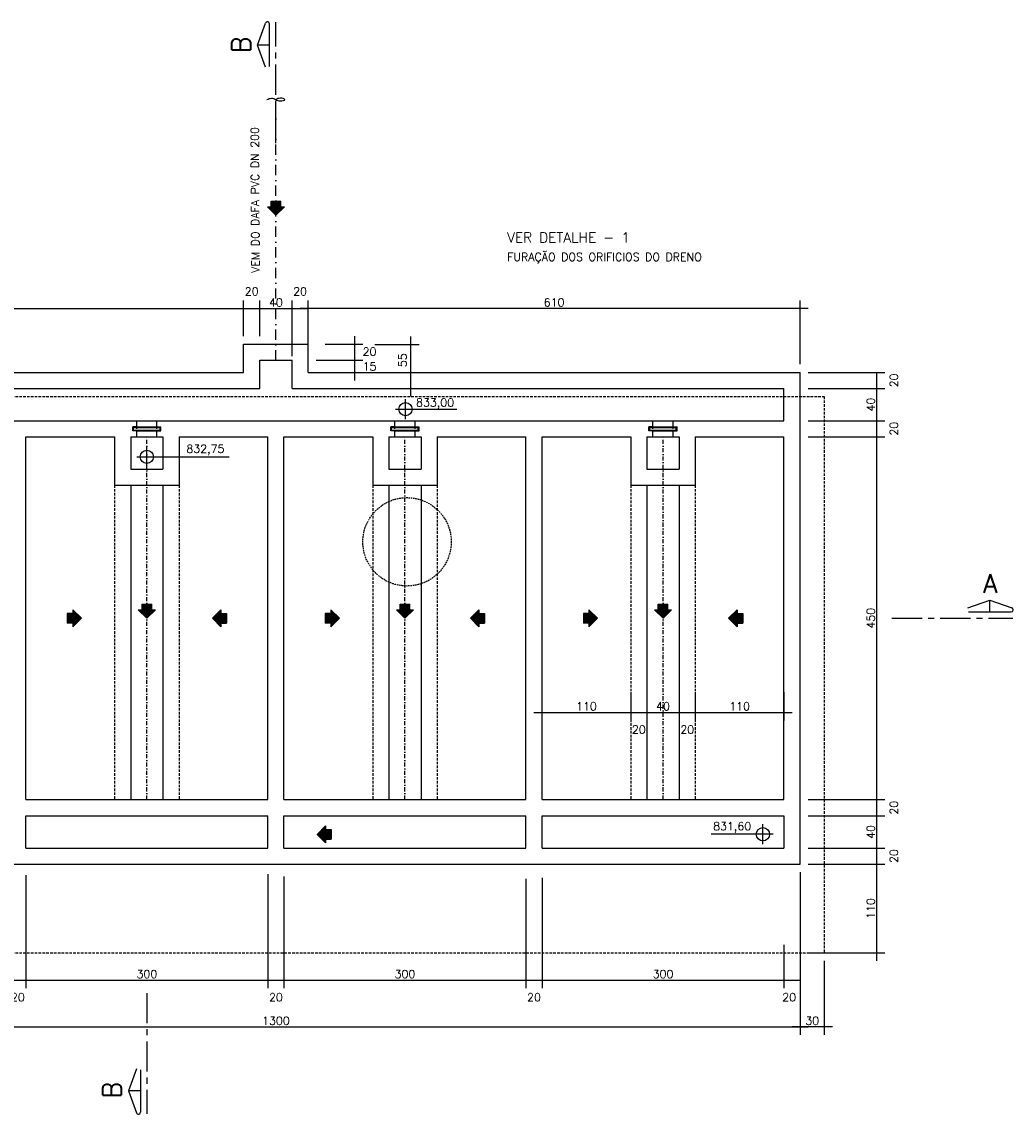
# Model space of a CAD drawing. Extents: x 7166 to 11954, y 4469 to 7025.
# Tile 6 of 9: x 7972 to 9201, y 5670 to 7025. Entities that reach past the tile are written whole.
import ezdxf
from ezdxf.enums import TextEntityAlignment as Align

# ---------------------------------------------------------------- set-up
doc = ezdxf.new("R2010")
doc.units = 0
doc.header["$LTSCALE"] = 0.1
doc.header["$MEASUREMENT"] = 0
for name, pattern in [('CENTERX2', [4, 2.5, -0.5, 0.5, -0.5]), ('DASHDOT', [25.4, 12.7, -6.35, 0, -6.35]), ('HIDDEN', [9.525, 6.35, -3.175])]:
    doc.linetypes.add(name, pattern=pattern)
doc.layers.get('0').update_dxf_attribs({"linetype": 'CONTINUOUS'})
doc.layers.get('DEFPOINTS').update_dxf_attribs({"color": 200, "linetype": 'CONTINUOUS'})
for name, color, linetype in [('BAR-EIXOS', 7, 'DASHDOT'), ('BAR-PECAS', 2, 'CONTINUOUS'), ('DIM', 7, 'CONTINUOUS'), ('EIXO', 7, 'DASHDOT'), ('ELEVAÇÃO', 2, 'CONTINUOUS'), ('ESTRUTURA', 5, 'CONTINUOUS'), ('FLUXO', 7, 'CONTINUOUS'), ('LIMHATRA', 2, 'HIDDEN'), ('PAREDE', 6, 'CONTINUOUS'), ('RELAÇÀO', 2, 'CONTINUOUS'), ('TEXTO', 2, 'CONTINUOUS')]:
    doc.layers.add(name, color=color, linetype=linetype)
doc.styles.add('ROMANS', font='ROMANS.shx')
doc.dimstyles.new('DIM50', dxfattribs={"dimscale": 0, "dimtxt": 10, "dimasz": 20, "dimexe": 10, "dimexo": 10, "dimgap": 2.5, "dimtad": 1, "dimdec": 0, "dimtxsty": 'ROMANS', "dimblk": 'ARCHTICK', "dimblk1": 'DOTSMALL', "dimblk2": 'DOTSMALL', "dimsah": 1, "dimcen": 2.5, "dimdle": 10, "dimclrd": 7, "dimclre": 7, "dimclrt": 2, "dimazin": 3, "dimtfac": 1, "dimtdec": 0, "dimtmove": 0, "dimatfit": 3})

# ---------------------------------------------------------------- blocks, each defined once
blk = doc.blocks.new('A$C26ED7CE0')
for p, q in [((0.166, 0.176), (0.046, 0.176)), ((0.046, 0.106), (0.046, 0.176)), ((0.166, 0.106), (0.166, 0.176)), ((0.106, 0), (0, 0.106)), ((0.046, 0.106), (0, 0.106)), ((0.106, 0), (0.212, 0.106)), ((0.212, 0.106), (0.166, 0.106))]:
    blk.add_line(p, q)
at = {"color": 0}
for p, q in [((0.163, 0.057), (0.046, 0.174)), ((0.161, 0.055), (0.046, 0.171)), ((0.16, 0.054), (0.046, 0.167)), ((0.158, 0.052), (0.046, 0.164)), ((0.156, 0.05), (0.046, 0.16)), ((0.154, 0.048), (0.046, 0.157)), ((0.153, 0.047), (0.046, 0.153)), ((0.151, 0.045), (0.046, 0.149)), ((0.149, 0.043), (0.046, 0.146)), ((0.147, 0.041), (0.046, 0.142)), ((0.145, 0.039), (0.046, 0.139)), ((0.165, 0.059), (0.048, 0.176)), ((0.167, 0.061), (0.051, 0.176)), ((0.168, 0.062), (0.055, 0.176)), ((0.17, 0.064), (0.058, 0.176)), ((0.172, 0.066), (0.062, 0.176)), ((0.174, 0.068), (0.065, 0.176)), ((0.176, 0.069), (0.069, 0.176)), ((0.177, 0.071), (0.072, 0.176)), ((0.179, 0.073), (0.076, 0.176)), ((0.181, 0.075), (0.08, 0.176)), ((0.183, 0.077), (0.083, 0.176)), ((0.184, 0.078), (0.087, 0.176)), ((0.186, 0.08), (0.09, 0.176)), ((0.188, 0.082), (0.094, 0.176)), ((0.166, 0.107), (0.097, 0.176)), ((0.166, 0.111), (0.101, 0.176)), ((0.166, 0.114), (0.104, 0.176)), ((0.166, 0.118), (0.108, 0.176)), ((0.166, 0.121), (0.111, 0.176)), ((0.166, 0.125), (0.115, 0.176)), ((0.166, 0.128), (0.118, 0.176)), ((0.166, 0.132), (0.122, 0.176)), ((0.166, 0.136), (0.126, 0.176)), ((0.166, 0.139), (0.129, 0.176)), ((0.166, 0.143), (0.133, 0.176)), ((0.166, 0.146), (0.136, 0.176)), ((0.166, 0.15), (0.14, 0.176)), ((0.166, 0.153), (0.143, 0.176)), ((0.166, 0.157), (0.147, 0.176)), ((0.166, 0.16), (0.15, 0.176)), ((0.166, 0.164), (0.154, 0.176)), ((0.166, 0.167), (0.157, 0.176)), ((0.166, 0.171), (0.161, 0.176)), ((0.166, 0.174), (0.164, 0.176)), ((0.107, 0.001), (0.001, 0.106)), ((0.108, 0.002), (0.005, 0.106)), ((0.11, 0.004), (0.008, 0.106)), ((0.112, 0.006), (0.012, 0.106)), ((0.114, 0.008), (0.015, 0.106)), ((0.115, 0.009), (0.019, 0.106)), ((0.117, 0.011), (0.022, 0.106)), ((0.119, 0.013), (0.026, 0.106)), ((0.121, 0.015), (0.029, 0.106)), ((0.123, 0.016), (0.033, 0.106)), ((0.124, 0.018), (0.036, 0.106)), ((0.126, 0.02), (0.04, 0.106)), ((0.128, 0.022), (0.044, 0.106)), ((0.144, 0.038), (0.046, 0.135)), ((0.142, 0.036), (0.046, 0.132)), ((0.14, 0.034), (0.046, 0.128)), ((0.138, 0.032), (0.046, 0.125)), ((0.137, 0.031), (0.046, 0.121)), ((0.135, 0.029), (0.046, 0.118)), ((0.133, 0.027), (0.046, 0.114)), ((0.131, 0.025), (0.046, 0.111)), ((0.13, 0.024), (0.046, 0.107)), ((0.19, 0.084), (0.167, 0.106)), ((0.191, 0.085), (0.171, 0.106)), ((0.193, 0.087), (0.174, 0.106)), ((0.195, 0.089), (0.178, 0.106)), ((0.197, 0.091), (0.181, 0.106)), ((0.199, 0.092), (0.185, 0.106)), ((0.2, 0.094), (0.188, 0.106)), ((0.202, 0.096), (0.192, 0.106))]:
    blk.add_line(p, q, dxfattribs=at)
blk = doc.blocks.new('*D3')
at = {"color": 7, "linetype": 'BYBLOCK'}
for p, q in [((7637.1, 6600), (7637.1, 6679.2)), ((8247.1, 6635), (8247.1, 6679.2)), ((7627.1, 6669.2), (8257.1, 6669.2))]:
    blk.add_line(p, q, dxfattribs=at)
at = {"layer": 'DEFPOINTS', "color": 0, "linetype": 'BYBLOCK'}
for p in [(8247.1, 6669.2), (8247.1, 6625), (7637.1, 6590)]:
    blk.add_point(p, dxfattribs=at)
at = {"color": 2, "linetype": 'BYBLOCK', "insert": (7942.1, 6676.7), "char_height": 10, "attachment_point": 5, "style": 'ROMANS'}
blk.add_mtext('610', dxfattribs=at)
blk = doc.blocks.new('_ARCHTICK')
blk = doc.blocks.new('_DOTSMALL')
blk = doc.blocks.new('*D4')
at = {"color": 7, "linetype": 'BYBLOCK'}
for p, q in [((8267.1, 6635), (8267.1, 6679.2)), ((8237.1, 6669.2), (8267.1, 6669.2))]:
    blk.add_line(p, q, dxfattribs=at)
at = {"layer": 'DEFPOINTS', "color": 0, "linetype": 'BYBLOCK'}
for p in [(8267.1, 6669.2), (8247.1, 6625), (8267.1, 6625)]:
    blk.add_point(p, dxfattribs=at)
at = {"color": 2, "linetype": 'BYBLOCK', "insert": (8257.1, 6690.4), "char_height": 10, "attachment_point": 5, "style": 'ROMANS'}
blk.add_mtext('20', dxfattribs=at)
blk = doc.blocks.new('*D5')
at = {"color": 7, "linetype": 'BYBLOCK'}
for p, q in [((21934.2, 6610), (21934.2, 6679.2)), ((21884.2, 6669.2), (21944.2, 6669.2))]:
    blk.add_line(p, q, dxfattribs=at)
at = {"layer": 'DEFPOINTS', "color": 0, "linetype": 'BYBLOCK'}
for p in [(21934.2, 6669.2), (21894.2, 6600), (21934.2, 6600)]:
    blk.add_point(p, dxfattribs=at)
at = {"color": 2, "linetype": 'BYBLOCK', "insert": (21914.2, 6676.7), "char_height": 10, "attachment_point": 5, "style": 'ROMANS'}
blk.add_mtext('40', dxfattribs=at)
blk = doc.blocks.new('*D6')
at = {"color": 7, "linetype": 'BYBLOCK'}
for p, q in [((8327.1, 6635), (8327.1, 6679.2)), ((8297.1, 6669.2), (8327.1, 6669.2))]:
    blk.add_line(p, q, dxfattribs=at)
at = {"layer": 'DEFPOINTS', "color": 0, "linetype": 'BYBLOCK'}
for p in [(8327.1, 6669.2), (8307.1, 6625), (8327.1, 6625)]:
    blk.add_point(p, dxfattribs=at)
at = {"color": 2, "linetype": 'BYBLOCK', "insert": (8317.1, 6690.4), "char_height": 10, "attachment_point": 5, "style": 'ROMANS'}
blk.add_mtext('20', dxfattribs=at)
blk = doc.blocks.new('*D9')
at = {"color": 7, "linetype": 'BYBLOCK'}
for p, q in [((7977.1, 5966.2), (7977.1, 5826.2)), ((7947.1, 5836.2), (7977.1, 5836.2))]:
    blk.add_line(p, q, dxfattribs=at)
at = {"layer": 'DEFPOINTS', "color": 0, "linetype": 'BYBLOCK'}
for p in [(7957.1, 5977.6), (7977.1, 5976.2), (7977.1, 5836.2)]:
    blk.add_point(p, dxfattribs=at)
at = {"color": 2, "linetype": 'BYBLOCK', "insert": (7967.1, 5814.9), "char_height": 10, "attachment_point": 5, "style": 'ROMANS'}
blk.add_mtext('20', dxfattribs=at)
blk = doc.blocks.new('*D10')
at = {"color": 7, "linetype": 'BYBLOCK'}
for p, q in [((8277.1, 5967.6), (8277.1, 5826.2)), ((7967.1, 5836.2), (8287.1, 5836.2))]:
    blk.add_line(p, q, dxfattribs=at)
at = {"layer": 'DEFPOINTS', "color": 0, "linetype": 'BYBLOCK'}
for p in [(8277.1, 5977.6), (7977.1, 5870), (8277.1, 5836.2)]:
    blk.add_point(p, dxfattribs=at)
at = {"color": 2, "linetype": 'BYBLOCK', "insert": (8127.1, 5843.7), "char_height": 10, "attachment_point": 5, "style": 'ROMANS'}
blk.add_mtext('300', dxfattribs=at)
blk = doc.blocks.new('*D11')
at = {"color": 7, "linetype": 'BYBLOCK'}
for p, q in [((8297.1, 5964.7), (8297.1, 5826.2)), ((8267.1, 5836.2), (8297.1, 5836.2))]:
    blk.add_line(p, q, dxfattribs=at)
at = {"layer": 'DEFPOINTS', "color": 0, "linetype": 'BYBLOCK'}
for p in [(8277.1, 5977.6), (8297.1, 5974.7), (8297.1, 5836.2)]:
    blk.add_point(p, dxfattribs=at)
at = {"color": 2, "linetype": 'BYBLOCK', "insert": (8287.1, 5814.9), "char_height": 10, "attachment_point": 5, "style": 'ROMANS'}
blk.add_mtext('20', dxfattribs=at)
blk = doc.blocks.new('*D12')
at = {"color": 7, "linetype": 'BYBLOCK'}
for p, q in [((8597.1, 5961.7), (8597.1, 5826.2)), ((8287.1, 5836.2), (8607.1, 5836.2))]:
    blk.add_line(p, q, dxfattribs=at)
at = {"layer": 'DEFPOINTS', "color": 0, "linetype": 'BYBLOCK'}
for p in [(8597.1, 5971.7), (8297.1, 5950), (8597.1, 5836.2)]:
    blk.add_point(p, dxfattribs=at)
at = {"color": 2, "linetype": 'BYBLOCK', "insert": (8447.1, 5843.7), "char_height": 10, "attachment_point": 5, "style": 'ROMANS'}
blk.add_mtext('300', dxfattribs=at)
blk = doc.blocks.new('*D13')
at = {"color": 7, "linetype": 'BYBLOCK'}
for p, q in [((8617.1, 5963.2), (8617.1, 5826.2)), ((8587.1, 5836.2), (8617.1, 5836.2))]:
    blk.add_line(p, q, dxfattribs=at)
at = {"layer": 'DEFPOINTS', "color": 0, "linetype": 'BYBLOCK'}
for p in [(8597.1, 5977.6), (8617.1, 5973.2), (8617.1, 5836.2)]:
    blk.add_point(p, dxfattribs=at)
at = {"color": 2, "linetype": 'BYBLOCK', "insert": (8607.1, 5814.9), "char_height": 10, "attachment_point": 5, "style": 'ROMANS'}
blk.add_mtext('20', dxfattribs=at)
blk = doc.blocks.new('*D14')
at = {"color": 7, "linetype": 'BYBLOCK'}
for p, q in [((8917.1, 5990), (8917.1, 5936.2)), ((8607.1, 5946.2), (8927.1, 5946.2))]:
    blk.add_line(p, q, dxfattribs=at)
at = {"layer": 'DEFPOINTS', "color": 0, "linetype": 'BYBLOCK'}
for p in [(8617.1, 6060), (8917.1, 6000), (8917.1, 5946.2)]:
    blk.add_point(p, dxfattribs=at)
at = {"color": 2, "linetype": 'BYBLOCK', "insert": (8767.1, 5953.7), "char_height": 10, "attachment_point": 5, "style": 'ROMANS'}
blk.add_mtext('300', dxfattribs=at)
blk = doc.blocks.new('*D15')
at = {"color": 7, "linetype": 'BYBLOCK'}
for p, q in [((8937.1, 5860), (8937.1, 5826.2)), ((8907.1, 5836.2), (8937.1, 5836.2))]:
    blk.add_line(p, q, dxfattribs=at)
at = {"layer": 'DEFPOINTS', "color": 0, "linetype": 'BYBLOCK'}
for p in [(8917.1, 5977.5), (8937.1, 5870), (8937.1, 5836.2)]:
    blk.add_point(p, dxfattribs=at)
at = {"color": 2, "linetype": 'BYBLOCK', "insert": (8923.5, 5814.9), "char_height": 10, "attachment_point": 5, "style": 'ROMANS'}
blk.add_mtext('20', dxfattribs=at)
blk = doc.blocks.new('*D16')
at = {"color": 7, "linetype": 'BYBLOCK'}
for p, q in [((8947.1, 6000), (9042.2, 6000)), ((9032.2, 5970), (9032.2, 6000)), ((8947.1, 5980), (9042.2, 5980))]:
    blk.add_line(p, q, dxfattribs=at)
at = {"layer": 'DEFPOINTS', "color": 0, "linetype": 'BYBLOCK'}
for p in [(8937.1, 6000), (9032.2, 6000), (8937.1, 5980)]:
    blk.add_point(p, dxfattribs=at)
at = {"color": 2, "linetype": 'BYBLOCK', "insert": (9053.4, 5990), "char_height": 10, "attachment_point": 5, "rotation": 90, "style": 'ROMANS'}
blk.add_mtext('20', dxfattribs=at)
blk = doc.blocks.new('*D17')
at = {"color": 7, "linetype": 'BYBLOCK'}
for p, q in [((9032.2, 5990), (9032.2, 6050)), ((8947.1, 6040), (9042.2, 6040))]:
    blk.add_line(p, q, dxfattribs=at)
at = {"layer": 'DEFPOINTS', "color": 0, "linetype": 'BYBLOCK'}
for p in [(8937.1, 6040), (9032.2, 6040), (8937.1, 6000)]:
    blk.add_point(p, dxfattribs=at)
at = {"color": 2, "linetype": 'BYBLOCK', "insert": (9024.7, 6020), "char_height": 10, "attachment_point": 5, "rotation": 90, "style": 'ROMANS'}
blk.add_mtext('40', dxfattribs=at)
blk = doc.blocks.new('*D18')
at = {"color": 7, "linetype": 'BYBLOCK'}
for p, q in [((8947.1, 6060), (9042.2, 6060)), ((9032.2, 6030), (9032.2, 6060))]:
    blk.add_line(p, q, dxfattribs=at)
at = {"layer": 'DEFPOINTS', "color": 0, "linetype": 'BYBLOCK'}
for p in [(8937.1, 6060), (9032.2, 6060), (8937.1, 6040)]:
    blk.add_point(p, dxfattribs=at)
at = {"color": 2, "linetype": 'BYBLOCK', "insert": (9053.4, 6050), "char_height": 10, "attachment_point": 5, "rotation": 90, "style": 'ROMANS'}
blk.add_mtext('20', dxfattribs=at)
blk = doc.blocks.new('*D19')
at = {"color": 7, "linetype": 'BYBLOCK'}
for p, q in [((9032.2, 6050), (9032.2, 6520)), ((8947.1, 6510), (9042.2, 6510))]:
    blk.add_line(p, q, dxfattribs=at)
at = {"layer": 'DEFPOINTS', "color": 0, "linetype": 'BYBLOCK'}
for p in [(8937.1, 6510), (9032.2, 6510), (8975.7, 6060)]:
    blk.add_point(p, dxfattribs=at)
at = {"color": 2, "linetype": 'BYBLOCK', "insert": (9024.7, 6285), "char_height": 10, "attachment_point": 5, "rotation": 90, "style": 'ROMANS'}
blk.add_mtext('450', dxfattribs=at)
blk = doc.blocks.new('*D20')
at = {"color": 7, "linetype": 'BYBLOCK'}
for p, q in [((8947.1, 6530), (9042.2, 6530)), ((9032.2, 6500), (9032.2, 6530))]:
    blk.add_line(p, q, dxfattribs=at)
at = {"layer": 'DEFPOINTS', "color": 0, "linetype": 'BYBLOCK'}
for p in [(8937.1, 6530), (9032.2, 6530), (8937.1, 6510)]:
    blk.add_point(p, dxfattribs=at)
at = {"color": 2, "linetype": 'BYBLOCK', "insert": (9053.4, 6520), "char_height": 10, "attachment_point": 5, "rotation": 90, "style": 'ROMANS'}
blk.add_mtext('20', dxfattribs=at)
blk = doc.blocks.new('*D21')
at = {"color": 7, "linetype": 'BYBLOCK'}
for p, q in [((9032.2, 6520), (9032.2, 6580)), ((8947.1, 6570), (9042.2, 6570))]:
    blk.add_line(p, q, dxfattribs=at)
at = {"layer": 'DEFPOINTS', "color": 0, "linetype": 'BYBLOCK'}
for p in [(8937.1, 6570), (9032.2, 6570), (8937.1, 6530)]:
    blk.add_point(p, dxfattribs=at)
at = {"color": 2, "linetype": 'BYBLOCK', "insert": (9024.7, 6550), "char_height": 10, "attachment_point": 5, "rotation": 90, "style": 'ROMANS'}
blk.add_mtext('40', dxfattribs=at)
blk = doc.blocks.new('*D22')
at = {"color": 7, "linetype": 'BYBLOCK'}
for p, q in [((8947.1, 6590), (9042.2, 6590)), ((9032.2, 6560), (9032.2, 6590))]:
    blk.add_line(p, q, dxfattribs=at)
at = {"layer": 'DEFPOINTS', "color": 0, "linetype": 'BYBLOCK'}
for p in [(8937.1, 6590), (9032.2, 6590), (8937.1, 6570)]:
    blk.add_point(p, dxfattribs=at)
at = {"color": 2, "linetype": 'BYBLOCK', "insert": (9053.4, 6580), "char_height": 10, "attachment_point": 5, "rotation": 90, "style": 'ROMANS'}
blk.add_mtext('20', dxfattribs=at)
blk = doc.blocks.new('*D26')
at = {"color": 7, "linetype": 'BYBLOCK'}
for p, q in [((7637.1, 5970), (7637.1, 5878.2)), ((8937.1, 5970), (8937.1, 5878.2)), ((7627.1, 5888.2), (8947.1, 5888.2))]:
    blk.add_line(p, q, dxfattribs=at)
at = {"layer": 'DEFPOINTS', "color": 0, "linetype": 'BYBLOCK'}
for p in [(7637.1, 5980), (8937.1, 5980), (8937.1, 5888.2)]:
    blk.add_point(p, dxfattribs=at)
at = {"color": 2, "linetype": 'BYBLOCK', "insert": (8287.1, 5895.7), "char_height": 10, "attachment_point": 5, "style": 'ROMANS'}
blk.add_mtext('1300', dxfattribs=at)
blk = doc.blocks.new('*D50')
at = {"color": 7, "linetype": 'BYBLOCK'}
for p, q in [((8385, 6580), (8385, 6615)), ((8347.1, 6605), (8395, 6605)), ((8337.1, 6590), (8395, 6590))]:
    blk.add_line(p, q, dxfattribs=at)
at = {"layer": 'DEFPOINTS', "color": 0, "linetype": 'BYBLOCK'}
for p in [(8337.1, 6605), (8385, 6605), (8327.1, 6590)]:
    blk.add_point(p, dxfattribs=at)
at = {"color": 2, "linetype": 'BYBLOCK', "insert": (8403.2, 6597.3), "char_height": 10, "attachment_point": 5, "style": 'ROMANS'}
blk.add_mtext('15', dxfattribs=at)
blk = doc.blocks.new('*D51')
at = {"color": 7, "linetype": 'BYBLOCK'}
for p, q in [((8385, 6595), (8385, 6634.8)), ((8348.3, 6624.8), (8395, 6624.8)), ((8337.1, 6605), (8395, 6605))]:
    blk.add_line(p, q, dxfattribs=at)
at = {"layer": 'DEFPOINTS', "color": 0, "linetype": 'BYBLOCK'}
for p in [(8338.3, 6624.8), (8385, 6624.8), (8327.1, 6605)]:
    blk.add_point(p, dxfattribs=at)
at = {"color": 2, "linetype": 'BYBLOCK', "insert": (8403.2, 6615.7), "char_height": 10, "attachment_point": 5, "style": 'ROMANS'}
blk.add_mtext('20', dxfattribs=at)
blk = doc.blocks.new('*D52')
at = {"color": 7, "linetype": 'BYBLOCK'}
for p, q in [((8454.6, 6560), (8454.6, 6634.4)), ((8409.9, 6624.4), (8464.6, 6624.4))]:
    blk.add_line(p, q, dxfattribs=at)
at = {"layer": 'DEFPOINTS', "color": 0, "linetype": 'BYBLOCK'}
for p in [(8399.9, 6624.4), (8454.6, 6624.4), (8363.3, 6570)]:
    blk.add_point(p, dxfattribs=at)
at = {"color": 2, "linetype": 'BYBLOCK', "insert": (8444.1, 6605.1), "char_height": 10, "attachment_point": 5, "rotation": 90, "style": 'ROMANS'}
blk.add_mtext('55', dxfattribs=at)
blk = doc.blocks.new('*D53')
at = {"color": 7, "linetype": 'BYBLOCK'}
for p, q in [((8327.1, 6600), (8327.1, 6679.2)), ((8937.1, 6600), (8937.1, 6679.2)), ((8947.1, 6669.2), (8317.1, 6669.2))]:
    blk.add_line(p, q, dxfattribs=at)
at = {"layer": 'DEFPOINTS', "color": 0, "linetype": 'BYBLOCK'}
for p in [(8327.1, 6669.2), (8327.1, 6590), (8937.1, 6590)]:
    blk.add_point(p, dxfattribs=at)
at = {"color": 2, "linetype": 'BYBLOCK', "insert": (8632.1, 6676.7), "char_height": 10, "attachment_point": 5, "style": 'ROMANS'}
blk.add_mtext('610', dxfattribs=at)
blk = doc.blocks.new('*D54')
at = {"color": 7, "linetype": 'BYBLOCK'}
for p, q in [((8727.1, 6193.2), (8727.1, 6158.3)), ((8607.1, 6168.3), (8737.1, 6168.3))]:
    blk.add_line(p, q, dxfattribs=at)
at = {"layer": 'DEFPOINTS', "color": 0, "linetype": 'BYBLOCK'}
for p in [(8617.1, 6203.2), (8727.1, 6203.2), (8727.1, 6168.3)]:
    blk.add_point(p, dxfattribs=at)
at = {"color": 2, "linetype": 'BYBLOCK', "insert": (8672.1, 6175.8), "char_height": 10, "attachment_point": 5, "style": 'ROMANS'}
blk.add_mtext('110', dxfattribs=at)
blk = doc.blocks.new('*D55')
at = {"color": 7, "linetype": 'BYBLOCK'}
for p, q in [((8747.1, 6193.2), (8747.1, 6158.3)), ((8717.1, 6168.3), (8747.1, 6168.3))]:
    blk.add_line(p, q, dxfattribs=at)
at = {"layer": 'DEFPOINTS', "color": 0, "linetype": 'BYBLOCK'}
for p in [(8727.1, 6203.2), (8747.1, 6203.2), (8747.1, 6168.3)]:
    blk.add_point(p, dxfattribs=at)
at = {"color": 2, "linetype": 'BYBLOCK', "insert": (8737.1, 6147), "char_height": 10, "attachment_point": 5, "style": 'ROMANS'}
blk.add_mtext('20', dxfattribs=at)
blk = doc.blocks.new('*D56')
at = {"color": 7, "linetype": 'BYBLOCK'}
for p, q in [((8787.1, 6193.2), (8787.1, 6158.3)), ((8737.1, 6168.3), (8797.1, 6168.3))]:
    blk.add_line(p, q, dxfattribs=at)
at = {"layer": 'DEFPOINTS', "color": 0, "linetype": 'BYBLOCK'}
for p in [(8747.1, 6203.2), (8787.1, 6203.2), (8787.1, 6168.3)]:
    blk.add_point(p, dxfattribs=at)
at = {"color": 2, "linetype": 'BYBLOCK', "insert": (8767.1, 6175.8), "char_height": 10, "attachment_point": 5, "style": 'ROMANS'}
blk.add_mtext('40', dxfattribs=at)
blk = doc.blocks.new('*D57')
at = {"color": 7, "linetype": 'BYBLOCK'}
for p, q in [((8807.1, 6193.2), (8807.1, 6158.3)), ((8777.1, 6168.3), (8807.1, 6168.3))]:
    blk.add_line(p, q, dxfattribs=at)
at = {"layer": 'DEFPOINTS', "color": 0, "linetype": 'BYBLOCK'}
for p in [(8787.1, 6203.2), (8807.1, 6203.2), (8807.1, 6168.3)]:
    blk.add_point(p, dxfattribs=at)
at = {"color": 2, "linetype": 'BYBLOCK', "insert": (8797.1, 6147), "char_height": 10, "attachment_point": 5, "style": 'ROMANS'}
blk.add_mtext('20', dxfattribs=at)
blk = doc.blocks.new('*D58')
at = {"color": 7, "linetype": 'BYBLOCK'}
for p, q in [((8917.1, 6193.2), (8917.1, 6158.3)), ((8797.1, 6168.3), (8927.1, 6168.3))]:
    blk.add_line(p, q, dxfattribs=at)
at = {"layer": 'DEFPOINTS', "color": 0, "linetype": 'BYBLOCK'}
for p in [(8807.1, 6203.2), (8917.1, 6203.2), (8917.1, 6168.3)]:
    blk.add_point(p, dxfattribs=at)
at = {"color": 2, "linetype": 'BYBLOCK', "insert": (8862.1, 6175.8), "char_height": 10, "attachment_point": 5, "style": 'ROMANS'}
blk.add_mtext('110', dxfattribs=at)
blk = doc.blocks.new('*D73')
at = {"color": 7, "linetype": 'BYBLOCK'}
for p, q in [((9032.2, 5860), (9032.2, 5990)), ((8947.1, 5980), (9042.2, 5980)), ((8947.1, 5870), (9042.2, 5870))]:
    blk.add_line(p, q, dxfattribs=at)
at = {"layer": 'DEFPOINTS', "color": 0, "linetype": 'BYBLOCK'}
for p in [(8937.1, 5980), (9032.2, 5980), (8937.1, 5870)]:
    blk.add_point(p, dxfattribs=at)
at = {"color": 2, "linetype": 'BYBLOCK', "insert": (9024.7, 5925), "char_height": 10, "attachment_point": 5, "rotation": 90, "style": 'ROMANS'}
blk.add_mtext('110', dxfattribs=at)
blk = doc.blocks.new('*D78')
at = {"color": 7, "linetype": 'BYBLOCK'}
for p, q in [((8937.1, 5970), (8937.1, 5768.2)), ((8967.1, 5860), (8967.1, 5768.2)), ((8977.1, 5778.2), (8927.1, 5778.2))]:
    blk.add_line(p, q, dxfattribs=at)
at = {"layer": 'DEFPOINTS', "color": 0, "linetype": 'BYBLOCK'}
for p in [(8937.1, 5980), (8967.1, 5870), (8937.1, 5778.2)]:
    blk.add_point(p, dxfattribs=at)
at = {"color": 2, "linetype": 'BYBLOCK', "insert": (8952.1, 5785.7), "char_height": 10, "attachment_point": 5, "style": 'ROMANS'}
blk.add_mtext('30', dxfattribs=at)

msp = doc.modelspace()

# ---------------------------------------------------------------- linework, layer by layer
at = {"layer": 'BAR-EIXOS', "ltscale": 10}
msp.add_line((8287.1, 6605), (8287.1, 6928.4), dxfattribs=at)
at = {"layer": 'BAR-EIXOS', "ltscale": 4}
for p, q in [((8127.1, 6060), (8127.1, 6510)), ((8447.1, 6060), (8447.1, 6510)), ((8767.1, 6060), (8767.1, 6510))]:
    msp.add_line(p, q, dxfattribs=at)
at = {"layer": 'BAR-PECAS', "color": 7}
msp.add_line((8308.1, 6570), (8317.1, 6570), dxfattribs=at)
at = {"layer": 'BAR-PECAS', "ltscale": 12}
msp.add_spline([(8276, 6928.4), (8281.5, 6930), (8287.1, 6928.4), (8292.6, 6926.7), (8298.2, 6928.4), (8292.6, 6930), (8287.1, 6928.4)], degree=3, dxfattribs=at)
at = {"layer": 'EIXO', "color": 5, "linetype": 'CENTERX2', "ltscale": 150}
for p, q in [((8287.1, 6874.3), (8287.1, 7024.3)), ((9050.8, 6285), (9200.8, 6285)), ((8127.1, 5820.2), (8127.1, 5670.2))]:
    msp.add_line(p, q, dxfattribs=at)
at = {"layer": 'ELEVAÇÃO', "color": 3, "linetype": 'CONTINUOUS'}
for p, q in [((8435.2, 6544.3), (8511.6, 6544.3)), ((8447.7, 6531.8), (8447.7, 6556.8)), ((8127.1, 6472.7), (8127.1, 6497.7)), ((8114.6, 6485.2), (8229.1, 6485.2)), ((8891, 6004.6), (8891, 6029.6)), ((8903.5, 6017.1), (8827, 6017.1))]:
    msp.add_line(p, q, dxfattribs=at)
for centre in [(8447.7, 6544.3), (8127.1, 6485.2), (8891, 6017.1)]:
    msp.add_circle(centre, 8.2, dxfattribs=at)
at = {"layer": 'ESTRUTURA'}
for p, q in [((8247.1, 6590), (8247.1, 6625)), ((8247.1, 6625), (8327.1, 6625)), ((8327.1, 6590), (8327.1, 6625)), ((8267.1, 6570), (8267.1, 6605)), ((8267.1, 6605), (8307.1, 6605)), ((8307.1, 6570), (8307.1, 6605)), ((7637.1, 6590), (8247.1, 6590)), ((8327.1, 6590), (8937.1, 6590)), ((8937.1, 5980), (8937.1, 6590)), ((7657.1, 6570), (8267.1, 6570)), ((8307.1, 6570), (8917.1, 6570)), ((8917.1, 6530), (8917.1, 6570)), ((7819.6, 6530), (8114.6, 6530)), ((8109.6, 6517.5), (8109.6, 6522.5)), ((8114.6, 6522.5), (8109.6, 6522.5)), ((8114.6, 6517.5), (8109.6, 6517.5)), ((8114.6, 6520), (8114.6, 6530)), ((8114.6, 6510), (8114.6, 6517.5)), ((8119.6, 6530), (8434.6, 6530)), ((8139.6, 6520), (8139.6, 6530)), ((8139.6, 6522.5), (8144.6, 6522.5)), ((8139.6, 6510), (8139.6, 6517.5)), ((8139.6, 6517.5), (8144.6, 6517.5)), ((8144.6, 6517.5), (8144.6, 6522.5)), ((8429.6, 6517.5), (8429.6, 6522.5)), ((8434.6, 6522.5), (8429.6, 6522.5)), ((8434.6, 6517.5), (8429.6, 6517.5)), ((8434.6, 6520), (8434.6, 6530)), ((8434.6, 6510), (8434.6, 6517.5)), ((8459.6, 6530), (8754.6, 6530)), ((8459.6, 6520), (8459.6, 6530)), ((8459.6, 6522.5), (8464.6, 6522.5)), ((8459.6, 6510), (8459.6, 6517.5)), ((8459.6, 6517.5), (8464.6, 6517.5)), ((8464.6, 6517.5), (8464.6, 6522.5)), ((8749.6, 6517.5), (8749.6, 6522.5)), ((8754.6, 6522.5), (8749.6, 6522.5)), ((8754.6, 6517.5), (8749.6, 6517.5)), ((8754.6, 6520), (8754.6, 6530)), ((8754.6, 6510), (8754.6, 6517.5)), ((8779.6, 6530), (8917.1, 6530)), ((8779.6, 6520), (8779.6, 6530)), ((8779.6, 6522.5), (8784.6, 6522.5)), ((8779.6, 6510), (8779.6, 6517.5)), ((8779.6, 6517.5), (8784.6, 6517.5)), ((8784.6, 6517.5), (8784.6, 6522.5)), ((7977.1, 6510), (8087.1, 6510)), ((7977.1, 6060), (7977.1, 6510)), ((8087.1, 6510), (8087.1, 6450)), ((8087.1, 6510), (8087.1, 6470)), ((8107.1, 6510), (8107.1, 6470)), ((8107.1, 6510), (8114.6, 6510)), ((8139.6, 6510), (8147.1, 6510)), ((8147.1, 6510), (8147.1, 6470)), ((8167.1, 6510), (8277.1, 6510)), ((8167.1, 6510), (8167.1, 6450)), ((8277.1, 6060), (8277.1, 6510)), ((8297.1, 6510), (8407.1, 6510)), ((8297.1, 6060), (8297.1, 6510)), ((8407.1, 6510), (8407.1, 6450)), ((8407.1, 6510), (8407.1, 6470)), ((8427.1, 6510), (8427.1, 6470)), ((8427.1, 6510), (8434.6, 6510)), ((8459.6, 6510), (8467.1, 6510)), ((8467.1, 6510), (8467.1, 6470)), ((8487.1, 6510), (8597.1, 6510)), ((8487.1, 6510), (8487.1, 6450)), ((8597.1, 6060), (8597.1, 6510)), ((8617.1, 6510), (8727.1, 6510)), ((8617.1, 6060), (8617.1, 6510)), ((8727.1, 6510), (8727.1, 6450)), ((8727.1, 6510), (8727.1, 6470)), ((8747.1, 6510), (8747.1, 6470)), ((8747.1, 6510), (8754.6, 6510)), ((8779.6, 6510), (8787.1, 6510)), ((8787.1, 6510), (8787.1, 6470)), ((8807.1, 6510), (8917.1, 6510)), ((8807.1, 6510), (8807.1, 6450)), ((8917.1, 6060), (8917.1, 6510)), ((8107.1, 6470), (8147.1, 6470)), ((8427.1, 6470), (8467.1, 6470)), ((8747.1, 6470), (8787.1, 6470)), ((8087.1, 6450), (8167.1, 6450)), ((8407.1, 6450), (8487.1, 6450)), ((8727.1, 6450), (8807.1, 6450)), ((7977.1, 6060), (8277.1, 6060)), ((8297.1, 6060), (8597.1, 6060)), ((8617.1, 6060), (8917.1, 6060)), ((7977.1, 6000), (7977.1, 6040)), ((7977.1, 6040), (8277.1, 6040)), ((8277.1, 6000), (8277.1, 6040)), ((8297.1, 6000), (8297.1, 6040)), ((8297.1, 6040), (8597.1, 6040)), ((8597.1, 6000), (8597.1, 6040)), ((8617.1, 6000), (8617.1, 6040)), ((8617.1, 6040), (8917.1, 6040)), ((8917.1, 6040), (8917.1, 6000)), ((7977.1, 6000), (8277.1, 6000)), ((8297.1, 6000), (8597.1, 6000)), ((8617.1, 6000), (8917.1, 6000)), ((7637.1, 5980), (8937.1, 5980))]:
    msp.add_line(p, q, dxfattribs=at)
at = {"layer": 'LIMHATRA', "linetype": 'HIDDEN', "ltscale": 5}
for p, q in [((7607.1, 6560), (8967.1, 6560)), ((8967.1, 6560), (8967.1, 5870)), ((8087.1, 6450), (8087.1, 6060)), ((8167.1, 6450), (8167.1, 6060)), ((8407.1, 6450), (8407.1, 6060)), ((8487.1, 6450), (8487.1, 6060)), ((8727.1, 6450), (8727.1, 6060)), ((8807.1, 6450), (8807.1, 6060)), ((7607.1, 5870), (8967.1, 5870))]:
    msp.add_line(p, q, dxfattribs=at)
at = {"layer": 'LIMHATRA', "color": 4, "ltscale": 3}
msp.add_circle((8449.7, 6379.8), 54.8, dxfattribs=at)
at = {"layer": 'PAREDE', "color": 2}
for p, q in [((8110.6, 6518.5), (8110.6, 6521.5)), ((8110.6, 6521.5), (8143.6, 6521.5)), ((8110.6, 6518.5), (8143.6, 6518.5)), ((8143.6, 6518.5), (8143.6, 6521.5)), ((8430.6, 6518.5), (8430.6, 6521.5)), ((8430.6, 6521.5), (8463.6, 6521.5)), ((8430.6, 6518.5), (8463.6, 6518.5)), ((8463.6, 6518.5), (8463.6, 6521.5)), ((8750.6, 6518.5), (8750.6, 6521.5)), ((8750.6, 6521.5), (8783.6, 6521.5)), ((8750.6, 6518.5), (8783.6, 6518.5)), ((8783.6, 6518.5), (8783.6, 6521.5))]:
    msp.add_line(p, q, dxfattribs=at)
at = {"layer": 'PAREDE', "color": 7}
for p, q in [((8114.6, 6530), (8139.6, 6530)), ((8114.6, 6522.5), (8139.6, 6522.5)), ((8114.6, 6517.5), (8139.6, 6517.5)), ((8434.6, 6530), (8459.6, 6530)), ((8434.6, 6522.5), (8459.6, 6522.5)), ((8434.6, 6517.5), (8459.6, 6517.5)), ((8754.6, 6530), (8779.6, 6530)), ((8754.6, 6522.5), (8779.6, 6522.5)), ((8754.6, 6517.5), (8779.6, 6517.5)), ((8114.6, 6510), (8139.6, 6510)), ((8434.6, 6510), (8459.6, 6510)), ((8754.6, 6510), (8779.6, 6510))]:
    msp.add_line(p, q, dxfattribs=at)
at = {"layer": 'PAREDE', "color": 2, "ltscale": 5}
for p, q in [((8107.1, 6450), (8107.1, 6060)), ((8147.1, 6450), (8147.1, 6060)), ((8427.1, 6450), (8427.1, 6060)), ((8467.1, 6450), (8467.1, 6060)), ((8747.1, 6450), (8747.1, 6060)), ((8787.1, 6450), (8787.1, 6060))]:
    msp.add_line(p, q, dxfattribs=at)
at = {"layer": 'RELAÇÀO', "color": 2}
for p, q in [((8264.4, 6995.8), (8274.2, 7023.1)), ((8279.1, 6969.4), (8279, 7022.2)), ((8274.2, 6968.6), (8264.4, 6995.8)), ((8279.1, 6995.8), (8264.4, 6995.8)), ((9145.1, 6297.8), (9172.3, 6307.6)), ((9172.3, 6293), (9172.3, 6307.6)), ((9172.3, 6307.6), (9199.6, 6297.9)), ((9145.9, 6293), (9198.7, 6293)), ((8114.2, 5726), (8104.4, 5698.7)), ((8119.1, 5725.1), (8119, 5672.3)), ((8119.1, 5698.8), (8104.4, 5698.8)), ((8104.4, 5698.8), (8114.2, 5671.6))]:
    msp.add_line(p, q, dxfattribs=at)
for centre, start, end in [((8276.5, 7022.2), 359.9535, 160.2261), ((9198.7, 6295.5), 269.9535, 70.2261), ((8116.5, 5672.4), 199.7739, 0.0465)]:
    msp.add_arc(centre, 2.5, start, end, dxfattribs=at)

# ---------------------------------------------------------------- block references
at = {"layer": 'FLUXO', "yscale": 100, "zscale": 100}
for p, xscale, rotation in [((8297.8, 6784.8), -100, 359.9999999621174), ((8045.9, 6274.4), 100, 90), ((8208.3, 6274.4), -100, 270), ((8365.9, 6274.4), 100, 90), ((8528.3, 6274.4), -100, 270), ((8685.9, 6274.4), 100, 90), ((8848.3, 6274.4), -100, 270), ((8338.1, 6006.3), -100, 270)]:
    msp.add_blockref('A$C26ED7CE0', p, dxfattribs=dict(at, xscale=xscale, rotation=rotation))
at = {"layer": 'FLUXO', "xscale": -100, "yscale": 100, "zscale": 100}
for p in [(8137.7, 6285), (8457.7, 6285), (8777.7, 6285)]:
    msp.add_blockref('A$C26ED7CE0', p, dxfattribs=at)

# ---------------------------------------------------------------- texts
at = {"layer": 'TEXTO', "color": 5, "style": 'ROMANS'}
for s, rotation, p in [('B', 90, (8243.9, 6996.3)), ('A', 360, (9172.7, 6328.1)), ('B', 90, (8083.9, 5699.8))]:
    msp.add_text(s, height=23, rotation=rotation, dxfattribs=at).set_placement(p, align=Align.MIDDLE)
at = {"layer": 'TEXTO', "style": 'ROMANS'}
for s, rotation, p in [('VEM DO DAFA PVC DN 200', 90.2947, (8266.8, 6713.4)), ('FURAÇÃO DOS ORIFICIOS DO DRENO', 0, (8573.9, 6728.1)), ('833,00', 360, (8460.9, 6547.6)), ('832,75', 360, (8176.1, 6490.2)), ('831,60', 0, (8829.3, 6022.1))]:
    msp.add_text(s, height=10, rotation=rotation, dxfattribs=at).set_placement(p)
at = {"layer": 'TEXTO', "color": 4, "style": 'ROMANS'}
msp.add_text('VER DETALHE - 1', height=12.5, rotation=0, dxfattribs=at).set_placement((8573.9, 6751))

# ---------------------------------------------------------------- dimensions: what is measured, and where the dimension line sits
at = {"layer": 'DIM'}
for base, p1, p2, override, picture, middle in [((8267.1, 6669.2), (8247.1, 6625), (8267.1, 6625), {"dimscale": 1, "dimse1": 1}, '*D4', (8257.1, 6690.4)), ((8327.1, 6669.2), (8307.1, 6625), (8327.1, 6625), {"dimscale": 1, "dimse1": 1}, '*D6', (8317.1, 6690.4)), ((8247.1, 6669.2), (7637.1, 6590), (8247.1, 6625), {"dimscale": 1}, '*D3', (7942.1, 6676.7)), ((8327.1, 6669.2), (8937.1, 6590), (8327.1, 6590), {"dimscale": 1, "dimblk1": 'DOTSMALL', "dimblk2": 'DOTSMALL'}, '*D53', (8632.1, 6676.7)), ((8727.1, 6168.3), (8617.1, 6203.2), (8727.1, 6203.2), {"dimscale": 1, "dimse1": 1}, '*D54', (8672.1, 6175.8)), ((8747.1, 6168.3), (8727.1, 6203.2), (8747.1, 6203.2), {"dimscale": 1, "dimse1": 1}, '*D55', (8737.1, 6147)), ((8787.1, 6168.3), (8747.1, 6203.2), (8787.1, 6203.2), {"dimscale": 1, "dimse1": 1}, '*D56', (8767.1, 6175.8)), ((8807.1, 6168.3), (8787.1, 6203.2), (8807.1, 6203.2), {"dimscale": 1, "dimse1": 1}, '*D57', (8797.1, 6147)), ((8917.1, 6168.3), (8807.1, 6203.2), (8917.1, 6203.2), {"dimscale": 1, "dimse1": 1}, '*D58', (8862.1, 6175.8)), ((7977.1, 5836.2), (7957.1, 5977.6), (7977.1, 5976.2), {"dimscale": 1, "dimse1": 1}, '*D9', (7967.1, 5814.9)), ((8277.1, 5836.2), (7977.1, 5870), (8277.1, 5977.6), {"dimscale": 1, "dimse1": 1}, '*D10', (8127.1, 5843.7)), ((8297.1, 5836.2), (8277.1, 5977.6), (8297.1, 5974.7), {"dimscale": 1, "dimse1": 1}, '*D11', (8287.1, 5814.9)), ((8617.1, 5836.2), (8597.1, 5977.6), (8617.1, 5973.2), {"dimscale": 1, "dimse1": 1}, '*D13', (8607.1, 5814.9)), ((8937.1, 5778.2), (8967.1, 5870), (8937.1, 5980), {"dimscale": 1, "dimblk1": 'DOTSMALL', "dimblk2": 'DOTSMALL'}, '*D78', (8952.1, 5785.7)), ((8597.1, 5836.2), (8297.1, 5950), (8597.1, 5971.7), {"dimscale": 1, "dimse1": 1}, '*D12', (8447.1, 5843.7))]:
    dim = msp.add_linear_dim(base=base, p1=p1, p2=p2, dimstyle='DIM50', override=override, dxfattribs=at)
    dim.commit()
    dim.dimension.update_dxf_attribs({"geometry": picture, "text_midpoint": middle})
for base, p1, p2, override, picture, middle, set_off in [((8307.1, 6669.2), (8267.1, 6600), (8307.1, 6600), {"dimscale": 1, "dimse1": 1}, '*D5', (8287.1, 6676.7), (-13627.1, 0)), ((8917.1, 5836.2), (8617.1, 5950), (8917.1, 5890), {"dimscale": 1, "dimse1": 1}, '*D14', (8767.1, 5843.7), (0, -110)), ((8937.1, 5778.2), (7637.1, 5870), (8937.1, 5870), {"dimscale": 1}, '*D26', (8287.1, 5785.7), (0, -110))]:
    dim = msp.add_linear_dim(base=base, p1=p1, p2=p2, dimstyle='DIM50', override=override, dxfattribs=at)
    dim.commit()
    dim.dimension.update_dxf_attribs({"geometry": picture, "text_midpoint": middle, "insert": set_off})
for base, p1, p2, override, picture, middle in [((8385, 6624.8), (8327.1, 6605), (8338.3, 6624.8), {"dimscale": 1, "dimtih": 1, "dimtoh": 1, "dimblk1": 'DOTSMALL', "dimblk2": 'DOTSMALL'}, '*D51', (8403.2, 6615.7)), ((8454.6, 6624.4), (8363.3, 6570), (8399.9, 6624.4), {"dimscale": 1, "dimse1": 1}, '*D52', (8444.1, 6605.1)), ((8385, 6605), (8327.1, 6590), (8337.1, 6605), {"dimscale": 1, "dimtih": 1, "dimtoh": 1, "dimblk1": 'DOTSMALL', "dimblk2": 'DOTSMALL'}, '*D50', (8403.2, 6597.3))]:
    dim = msp.add_linear_dim(base=base, p1=p1, p2=p2, angle=90, dimstyle='DIM50', override=override, dxfattribs=at)
    dim.commit()
    dim.dimension.update_dxf_attribs({"geometry": picture, "text_midpoint": middle, "dimtype": 160})
for base, p1, p2, override, picture, middle in [((9032.2, 6590), (8937.1, 6570), (8937.1, 6590), {"dimscale": 1, "dimse1": 1}, '*D22', (9053.4, 6580)), ((9032.2, 6570), (8937.1, 6530), (8937.1, 6570), {"dimscale": 1, "dimse1": 1}, '*D21', (9024.7, 6550)), ((9032.2, 6530), (8937.1, 6510), (8937.1, 6530), {"dimscale": 1, "dimse1": 1}, '*D20', (9053.4, 6520)), ((9032.2, 6510), (8975.7, 6060), (8937.1, 6510), {"dimscale": 1, "dimse1": 1}, '*D19', (9024.7, 6285)), ((9032.2, 6060), (8937.1, 6040), (8937.1, 6060), {"dimscale": 1, "dimse1": 1}, '*D18', (9053.4, 6050)), ((9032.2, 6040), (8937.1, 6000), (8937.1, 6040), {"dimscale": 1, "dimse1": 1}, '*D17', (9024.7, 6020)), ((9032.2, 6000), (8937.1, 5980), (8937.1, 6000), {"dimscale": 1}, '*D16', (9053.4, 5990)), ((9032.2, 5980), (8937.1, 5870), (8937.1, 5980), {"dimscale": 1, "dimblk1": 'DOTSMALL', "dimblk2": 'DOTSMALL'}, '*D73', (9024.7, 5925))]:
    dim = msp.add_linear_dim(base=base, p1=p1, p2=p2, angle=90, dimstyle='DIM50', override=override, dxfattribs=at)
    dim.commit()
    dim.dimension.update_dxf_attribs({"geometry": picture, "text_midpoint": middle})
dim = msp.add_linear_dim(base=(8937.1, 5836.2), p1=(8917.1, 5977.5), p2=(8937.1, 5870), dimstyle='DIM50', override={"dimscale": 1, "dimse1": 1}, dxfattribs=at)
dim.commit()
dim.dimension.update_dxf_attribs({"geometry": '*D15', "text_midpoint": (8923.5, 5814.9), "dimtype": 160})

doc.saveas('drawing.dxf')
